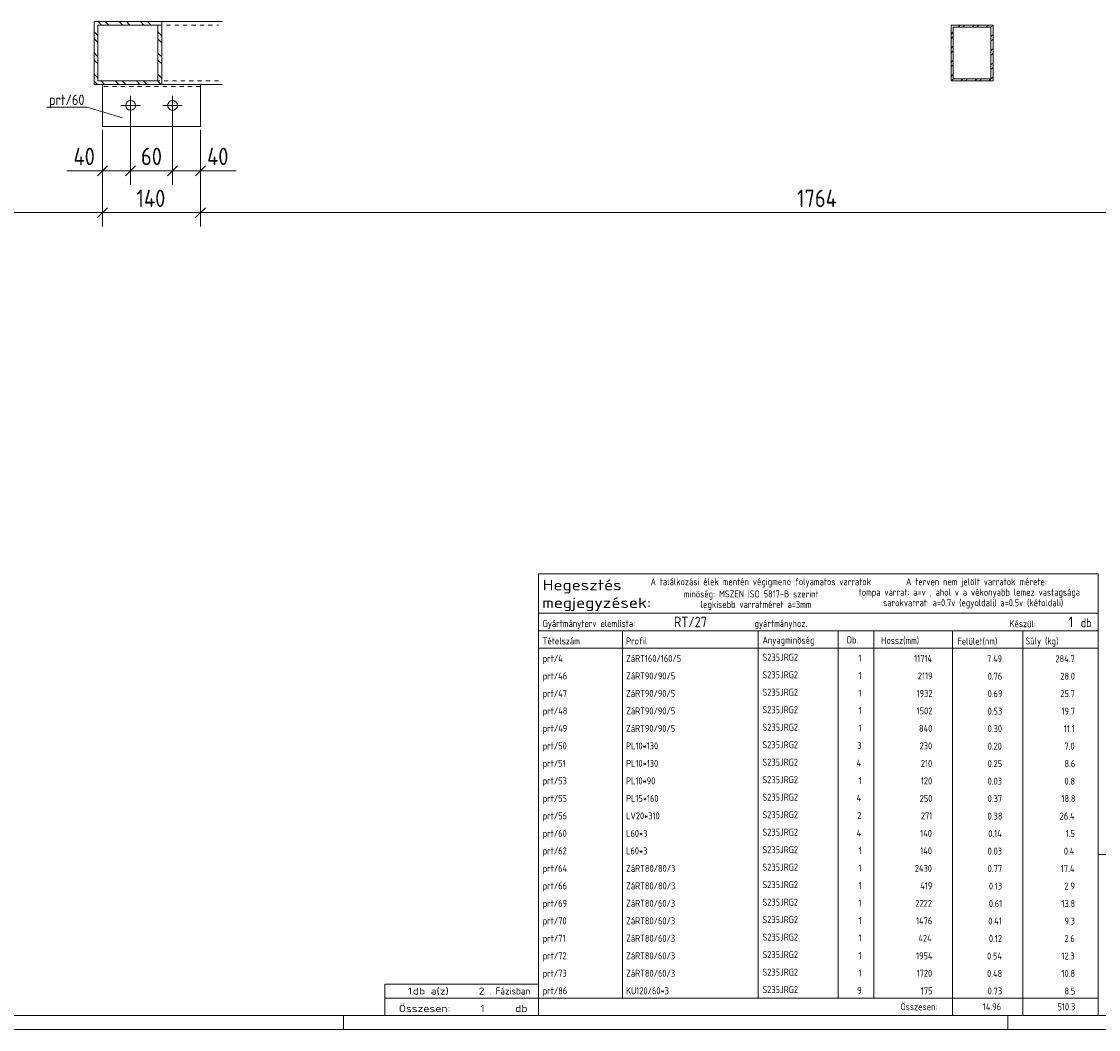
# Model space of a CAD drawing. Header units: millimetres. Extents: x 1 to 1188, y 1 to 840.
# Tile 4 of 6: x 716 to 1024, y 1 to 289. Entities that reach past the tile are written whole.
import ezdxf

# ---------------------------------------------------------------- set-up
doc = ezdxf.new("R2010")
doc.units = ezdxf.units.MM
doc.header["$LTSCALE"] = 0.6
doc.linetypes.add('XKITLINE00', pattern=[0])
doc.linetypes.add('XKITLINE02', pattern=[4, 2, -2])
for name, color, linetype, lineweight in [('Bolt', 7, 'Continuous', 0), ('DrawingSheet', 5, 'Continuous', 0), ('OtherObjectType', 1, 'Continuous', 0), ('Part', 2, 'Continuous', 0), ('PartMark', 3, 'Continuous', 0), ('Z-DIMENSIONS', 1, 'Continuous', 0)]:
    doc.layers.add(name, color=color, linetype=linetype, lineweight=lineweight)
doc.styles.add('ISOCPEUR', font='ISOCPEUR.TTF')

msp = doc.modelspace()

# ---------------------------------------------------------------- linework, layer by layer
at = {"layer": 'Bolt', "color": 3, "linetype": 'XKITLINE00', "lineweight": 0}
for p, q in [((747.16, 262.48), (747.16, 268.08)), ((759.16, 262.48), (759.16, 268.08)), ((749.96, 265.28), (744.36, 265.28)), ((761.96, 265.28), (756.36, 265.28))]:
    msp.add_line(p, q, dxfattribs=at)
for centre in [(747.16, 265.28), (759.16, 265.28)]:
    msp.add_circle(centre, 1.4, dxfattribs=at)
at = {"layer": 'DrawingSheet', "color": 3, "linetype": 'XKITLINE00', "lineweight": 0}
msp.add_line((5, 5), (1184, 5), dxfattribs=at)
at = {"layer": 'DrawingSheet', "color": 2, "linetype": 'XKITLINE00', "lineweight": 0}
for p, q in [((808, 1), (808, 5)), ((998, 1), (998, 5)), ((1, 1), (1188, 1))]:
    msp.add_line(p, q, dxfattribs=at)
at = {"layer": 'OtherObjectType', "color": 7, "linetype": 'XKITLINE00', "lineweight": 0}
for p, q in [((863.84, 120.06), (863.84, 131.31)), ((863.84, 131.31), (1023.84, 131.31)), ((1023.84, 131.31), (1023.84, 120.06)), ((863.84, 120.06), (1023.84, 120.06)), ((863.84, 120.06), (1023.84, 120.06)), ((863.84, 120.06), (863.84, 115.06)), ((1023.84, 120.06), (1023.84, 115.06)), ((863.84, 115.06), (1023.84, 115.06)), ((863.84, 115.06), (863.84, 110.06)), ((887.84, 115.06), (887.84, 110.06)), ((926.61, 110.06), (926.61, 115.06)), ((949.5, 115.06), (949.5, 110.06)), ((959.7, 115.06), (959.7, 110.18)), ((982.15, 115.06), (982.15, 110.06)), ((1002.33, 115.06), (1002.33, 110.06)), ((1023.84, 115.06), (1023.84, 110.06)), ((863.84, 110.06), (1023.84, 110.06)), ((863.84, 110.06), (863.84, 105.06)), ((887.84, 110.06), (887.84, 105.06)), ((926.61, 105.06), (926.61, 110.06)), ((949.5, 110.06), (949.5, 105.06)), ((959.67, 110.05), (959.67, 105.05)), ((982.18, 110.06), (982.18, 105.06)), ((1002.33, 110.06), (1002.33, 105.06)), ((1023.84, 110.06), (1023.84, 105.06)), ((863.84, 105.05), (863.84, 100.05)), ((887.84, 105.05), (887.84, 100.05)), ((926.61, 100.05), (926.61, 105.05)), ((949.5, 105.05), (949.5, 100.05)), ((959.67, 105.05), (959.67, 100.05)), ((982.18, 105.05), (982.18, 100.05)), ((1002.33, 105.05), (1002.33, 100.05)), ((1023.84, 105.05), (1023.84, 100.05)), ((863.84, 100.05), (863.84, 95.05)), ((887.84, 100.05), (887.84, 95.05)), ((926.61, 95.05), (926.61, 100.05)), ((949.5, 100.05), (949.5, 95.05)), ((959.67, 100.05), (959.67, 95.05)), ((982.18, 100.05), (982.18, 95.05)), ((1002.33, 100.05), (1002.33, 95.05)), ((1023.84, 100.05), (1023.84, 95.05)), ((863.84, 95.05), (863.84, 90.05)), ((887.84, 95.05), (887.84, 90.05)), ((926.61, 90.05), (926.61, 95.05)), ((949.5, 95.05), (949.5, 90.05)), ((959.67, 95.05), (959.67, 90.05)), ((982.18, 95.05), (982.18, 90.05)), ((1002.33, 95.05), (1002.33, 90.05)), ((1023.84, 95.05), (1023.84, 90.05)), ((863.84, 90.05), (863.84, 85.05)), ((887.84, 90.05), (887.84, 85.05)), ((926.61, 85.05), (926.61, 90.05)), ((949.5, 90.05), (949.5, 85.05)), ((959.67, 90.04), (959.67, 85.04)), ((982.18, 90.05), (982.18, 85.05)), ((1002.33, 90.05), (1002.33, 85.05)), ((1023.84, 90.05), (1023.84, 85.05)), ((863.84, 85.04), (863.84, 80.04)), ((887.84, 85.04), (887.84, 80.04)), ((926.61, 80.04), (926.61, 85.04)), ((949.5, 85.04), (949.5, 80.04)), ((959.67, 85.04), (959.67, 80.04)), ((982.18, 85.04), (982.18, 80.04)), ((1002.33, 85.04), (1002.33, 80.04)), ((1023.84, 85.04), (1023.84, 80.04)), ((863.84, 80.04), (863.84, 75.04)), ((887.84, 80.04), (887.84, 75.04)), ((926.61, 75.04), (926.61, 80.04)), ((949.5, 80.04), (949.5, 75.04)), ((959.67, 80.04), (959.67, 75.04)), ((982.18, 80.04), (982.18, 75.04)), ((1002.33, 80.04), (1002.33, 75.04)), ((1023.84, 80.04), (1023.84, 75.04)), ((863.84, 75.04), (863.84, 70.04)), ((887.84, 75.04), (887.84, 70.04)), ((926.61, 70.04), (926.61, 75.04)), ((949.5, 75.04), (949.5, 70.04)), ((959.67, 75.03), (959.67, 70.03)), ((982.18, 75.04), (982.18, 70.04)), ((1002.33, 75.04), (1002.33, 70.04)), ((1023.84, 75.04), (1023.84, 70.04)), ((863.84, 70.03), (863.84, 65.03)), ((887.84, 70.03), (887.84, 65.03)), ((926.61, 65.03), (926.61, 70.03)), ((949.5, 70.03), (949.5, 65.03)), ((959.67, 70.03), (959.67, 65.03)), ((982.18, 70.03), (982.18, 65.03)), ((1002.33, 70.03), (1002.33, 65.03)), ((1023.84, 70.03), (1023.84, 65.03)), ((863.84, 65.03), (863.84, 60.03)), ((887.84, 65.03), (887.84, 60.03)), ((926.61, 60.03), (926.61, 65.03)), ((949.5, 65.03), (949.5, 60.03)), ((959.67, 65.03), (959.67, 60.03)), ((982.18, 65.03), (982.18, 60.03)), ((1002.33, 65.03), (1002.33, 60.03)), ((1023.84, 65.03), (1023.84, 60.03)), ((863.84, 60.03), (863.84, 55.03)), ((887.84, 60.03), (887.84, 55.03)), ((926.61, 55.03), (926.61, 60.03)), ((949.5, 60.03), (949.5, 55.03)), ((959.67, 60.03), (959.67, 55.03)), ((982.18, 60.03), (982.18, 55.03)), ((1002.33, 60.03), (1002.33, 55.03)), ((1023.84, 60.03), (1023.84, 55.03)), ((863.84, 55.03), (863.84, 50.03)), ((887.84, 55.03), (887.84, 50.03)), ((926.61, 50.03), (926.61, 55.03)), ((949.5, 55.03), (949.5, 50.03)), ((959.67, 55.02), (959.67, 50.02)), ((982.18, 55.03), (982.18, 50.03)), ((1002.33, 55.03), (1002.33, 50.03)), ((1023.84, 55.03), (1023.84, 50.03)), ((863.84, 50.02), (863.84, 45.02)), ((887.84, 50.02), (887.84, 45.02)), ((926.61, 45.02), (926.61, 50.02)), ((949.5, 50.02), (949.5, 45.02)), ((959.67, 50.02), (959.67, 45.02)), ((982.18, 50.02), (982.18, 45.02)), ((1002.33, 50.02), (1002.33, 45.02)), ((1023.84, 51.05), (1023.84, 6.75)), ((1023.84, 51.05), (1184, 51.05)), ((1023.84, 50.02), (1023.84, 45.02)), ((863.84, 45.02), (863.84, 40.02)), ((887.84, 45.02), (887.84, 40.02)), ((926.61, 40.02), (926.61, 45.02)), ((949.5, 45.02), (949.5, 40.02)), ((959.67, 45.02), (959.67, 40.02)), ((982.18, 45.02), (982.18, 40.02)), ((1002.33, 45.02), (1002.33, 40.02)), ((1023.84, 45.02), (1023.84, 40.02)), ((863.84, 40.02), (863.84, 35.02)), ((887.84, 40.02), (887.84, 35.02)), ((926.61, 35.02), (926.61, 40.02)), ((949.5, 40.02), (949.5, 35.02)), ((959.67, 40.01), (959.67, 35.01)), ((982.18, 40.02), (982.18, 35.02)), ((1002.33, 40.02), (1002.33, 35.02)), ((1023.84, 40.02), (1023.84, 35.02)), ((863.84, 35.01), (863.84, 30.01)), ((887.84, 35.01), (887.84, 30.01)), ((926.61, 30.01), (926.61, 35.01)), ((949.5, 35.01), (949.5, 30.01)), ((959.67, 35.01), (959.67, 30.01)), ((982.18, 35.01), (982.18, 30.01)), ((1002.33, 35.01), (1002.33, 30.01)), ((1023.84, 35.01), (1023.84, 30.01)), ((863.84, 30.01), (863.84, 25.01)), ((887.84, 30.01), (887.84, 25.01)), ((926.61, 25.01), (926.61, 30.01)), ((949.5, 30.01), (949.5, 25.01)), ((959.67, 30.01), (959.67, 25.01)), ((982.18, 30.01), (982.18, 25.01)), ((1002.33, 30.01), (1002.33, 25.01)), ((1023.84, 30.01), (1023.84, 25.01)), ((863.84, 25.01), (863.84, 20.01)), ((887.84, 25.01), (887.84, 20.01)), ((926.61, 20.01), (926.61, 25.01)), ((949.5, 25.01), (949.5, 20.01)), ((959.67, 25.01), (959.67, 20.01)), ((982.18, 25.01), (982.18, 20.01)), ((1002.33, 25.01), (1002.33, 20.01)), ((1023.84, 25.01), (1023.84, 20.01)), ((863.84, 20.01), (863.84, 15.01)), ((887.84, 20.01), (887.84, 15.01)), ((926.61, 15.01), (926.61, 20.01)), ((949.5, 20.01), (949.5, 15.01)), ((959.67, 20), (959.67, 15)), ((982.18, 20.01), (982.18, 15.01)), ((1002.33, 20.01), (1002.33, 15.01)), ((1023.84, 20.01), (1023.84, 15.01)), ((819.84, 10), (819.84, 14)), ((819.84, 14), (863.84, 14)), ((863.84, 15), (863.84, 10)), ((863.84, 10), (863.84, 14)), ((887.84, 15), (887.84, 10)), ((926.61, 10), (926.61, 15)), ((949.5, 15), (949.5, 10)), ((959.67, 15), (959.67, 10)), ((982.18, 15), (982.18, 10)), ((1002.33, 15), (1002.33, 10)), ((1023.84, 15), (1023.84, 10)), ((819.84, 10), (863.84, 10)), ((819.85, 5.02), (819.84, 9.99)), ((819.84, 9.98), (863.74, 9.98)), ((863.84, 10), (1023.84, 10)), ((863.84, 10), (863.84, 5)), ((982.19, 10), (982.19, 5)), ((1002.31, 10), (1002.31, 5)), ((1023.84, 10), (1023.84, 5)), ((819.89, 5.03), (863.79, 5.03)), ((863.84, 5), (1023.84, 5))]:
    msp.add_line(p, q, dxfattribs=at)
at = {"layer": 'Part', "color": 2, "linetype": 'XKITLINE00', "lineweight": 0}
for p, q in [((736.77, 271.28), (736.77, 289.28)), ((736.77, 289.28), (773.39, 289.28)), ((737.84, 272.28), (737.84, 288.28)), ((737.84, 288.28), (754.99, 288.28)), ((754.99, 272.28), (754.99, 288.28)), ((756.07, 271.28), (756.07, 289.28)), ((981.78, 272.28), (981.78, 288.28)), ((981.78, 288.28), (993.78, 288.28)), ((993.18, 287.68), (982.38, 287.68)), ((982.38, 287.68), (982.38, 272.88)), ((993.18, 272.88), (993.18, 287.68)), ((993.78, 288.28), (993.78, 272.28)), ((762.81, 271.28), (736.77, 271.28)), ((754.99, 272.28), (737.84, 272.28)), ((739.16, 259.29), (739.16, 271.29)), ((767.16, 271.29), (762.81, 271.29)), ((767.16, 259.29), (767.16, 271.29)), ((773.39, 271.28), (767.16, 271.28)), ((993.78, 272.28), (981.78, 272.28)), ((982.38, 272.88), (993.18, 272.88)), ((767.16, 259.29), (739.16, 259.29))]:
    msp.add_line(p, q, dxfattribs=at)
at = {"layer": 'Part', "color": 11, "linetype": 'XKITLINE00', "lineweight": 0}
for p, q in [((738.88, 288.28), (737.88, 289.28)), ((740.9, 288.28), (739.9, 289.28)), ((744.94, 288.28), (743.94, 289.28)), ((746.96, 288.28), (745.96, 289.28)), ((751, 288.28), (750, 289.28)), ((753.02, 288.28), (752.02, 289.28)), ((984.35, 288.28), (983.75, 287.68)), ((985.7, 288.28), (985.1, 287.68)), ((988.39, 288.28), (987.79, 287.68)), ((989.74, 288.28), (989.14, 287.68)), ((992.44, 288.28), (991.84, 287.68)), ((992.44, 288.28), (992.44, 288.28)), ((993.78, 288.28), (993.18, 287.68)), ((993.78, 288.28), (993.78, 288.28)), ((737.84, 285.28), (736.77, 286.36)), ((737.84, 283.26), (736.77, 284.34)), ((756.07, 285.24), (754.99, 286.32)), ((756.07, 283.22), (754.99, 284.29)), ((982.38, 286.31), (981.78, 285.71)), ((982.38, 284.97), (981.78, 284.37)), ((993.78, 285.59), (993.18, 284.99)), ((993.78, 284.24), (993.18, 283.64)), ((737.84, 279.22), (736.77, 280.3)), ((756.07, 279.18), (754.99, 280.25)), ((982.38, 282.27), (981.78, 281.67)), ((982.38, 280.93), (981.78, 280.33)), ((993.78, 281.55), (993.18, 280.95)), ((737.84, 277.2), (736.77, 278.27)), ((756.07, 277.16), (754.99, 278.23)), ((982.38, 278.23), (981.78, 277.63)), ((993.78, 280.2), (993.18, 279.6)), ((993.78, 277.51), (993.18, 276.91)), ((737.84, 273.16), (736.77, 274.23)), ((756.07, 273.12), (754.99, 274.19)), ((982.38, 276.88), (981.78, 276.28)), ((982.38, 274.19), (981.78, 273.59)), ((993.78, 276.16), (993.18, 275.56)), ((737.7, 271.28), (736.77, 272.21)), ((739.72, 271.28), (738.72, 272.28)), ((743.76, 271.28), (742.76, 272.28)), ((745.78, 271.28), (744.78, 272.28)), ((749.82, 271.28), (748.82, 272.28)), ((751.84, 271.28), (750.84, 272.28)), ((755.88, 271.28), (754.88, 272.28)), ((982.42, 272.88), (981.82, 272.28)), ((985.12, 272.88), (984.52, 272.28)), ((986.46, 272.88), (985.86, 272.28)), ((989.16, 272.88), (988.56, 272.28)), ((990.51, 272.88), (989.91, 272.28)), ((993.78, 273.47), (992.6, 272.28))]:
    msp.add_line(p, q, dxfattribs=at)
at = {"layer": 'Part', "color": 7, "linetype": 'XKITLINE02', "lineweight": 0}
for p, q in [((754.99, 288.28), (772.32, 288.28)), ((739.16, 271.29), (762.81, 271.29)), ((772.32, 272.28), (754.99, 272.28)), ((767.16, 271.28), (762.81, 271.28)), ((767.16, 270.69), (739.16, 270.69))]:
    msp.add_line(p, q, dxfattribs=at)
at = {"layer": 'PartMark', "color": 7, "linetype": 'XKITLINE00', "lineweight": 0}
for p in [(723.24, 264.79), (744.82, 261.74)]:
    msp.add_line(p, (734.75, 264.79), dxfattribs=at)
at = {"layer": 'Z-DIMENSIONS', "color": 7, "linetype": 'XKITLINE00', "lineweight": 0}
for p, q in [((747.16, 264.28), (747.16, 242.6)), ((747.16, 264.28), (747.16, 242.6)), ((759.16, 264.28), (759.16, 242.6)), ((759.16, 264.28), (759.16, 242.6)), ((739.16, 258.29), (739.16, 242.6)), ((739.16, 258.29), (739.16, 230.62)), ((739.16, 258.29), (739.16, 230.62)), ((767.16, 258.29), (767.16, 242.6)), ((767.16, 258.29), (767.16, 230.62)), ((767.16, 258.29), (767.16, 230.62)), ((739.16, 246.6), (728.97, 246.6)), ((739.16, 246.6), (728.97, 246.6)), ((740.58, 248.02), (737.75, 245.19)), ((739.16, 246.6), (747.16, 246.6)), ((748.58, 248.02), (745.75, 245.19)), ((748.58, 248.02), (745.75, 245.19)), ((747.16, 246.6), (759.16, 246.6)), ((760.58, 248.02), (757.75, 245.19)), ((760.58, 248.02), (757.75, 245.19)), ((759.16, 246.6), (767.16, 246.6)), ((768.58, 248.02), (765.75, 245.19)), ((767.16, 246.6), (777.36, 246.6)), ((767.16, 246.6), (777.36, 246.6)), ((627.02, 234.62), (739.16, 234.62)), ((740.58, 236.04), (737.75, 233.21)), ((740.58, 236.04), (737.75, 233.21)), ((739.16, 234.62), (767.16, 234.62)), ((768.58, 236.04), (765.75, 233.21)), ((768.58, 236.04), (765.75, 233.21)), ((767.16, 234.62), (1119.88, 234.62))]:
    msp.add_line(p, q, dxfattribs=at)
at = {"layer": 'Z-DIMENSIONS', "color": 3}
for p in [(739.16, 246.6), (747.16, 246.6), (747.16, 246.6), (759.16, 246.6), (759.16, 246.6), (767.16, 246.6), (739.16, 234.62), (739.16, 234.62), (767.16, 234.62), (767.16, 234.62)]:
    msp.add_point(p, dxfattribs=at)

# ---------------------------------------------------------------- texts
at = {"layer": 'OtherObjectType', "color": 7, "style": 'ISOCPEUR'}
for s, height, width, p in [('Hegesztés', 3, 1.19, (864.99, 126.62)), ('A találkozási élek mentén végigmenö folyamatos varratok', 2, 0.85, (895.84, 128.06)), ('A terven nem jelölt varratok mérete:', 2, 0.85, (968.86, 128.06)), ('minöség: MSZEN ISO 5817-B szerint', 2, 0.85, (905.34, 124.56)), ('tompa varrat: a=v , ahol v a vékonyabb lemez vastagsága', 2, 0.85, (955.34, 125.06)), ('megjegyzések:', 3, 1.19, (864.84, 121.56)), ('legkisebb varratméret a=3mm', 2, 0.85, (910.16, 121.56)), ('sarokvarrat: a=0.7v (egyoldali) a=0.5v (kétoldali)', 2, 0.85, (962.34, 122.06)), ('Gyártmányterv elemlista:                               gyártmányhoz.', 2, 0.85, (864.99, 116.12)), ('Készül:', 2, 0.85, (998.47, 116.06)), ('db', 2.5, 0.85, (1018.84, 116.06)), ('Tételszám', 2, 0.85, (864.99, 111.12)), ('Profil', 2, 0.85, (888.84, 111.12)), ('Anyagminõség', 2, 0.85, (927.83, 111.34)), ('Db.', 2, 0.85, (951.96, 111.4)), ('Hossz(mm)', 2, 0.85, (961.78, 111.26)), ('Felület(nm)', 2, 0.85, (983.56, 111.06)), ('Súly (kg)', 2, 0.85, (1003.05, 111.12)), ('1', 2, 1.211571, (826.48, 11)), ('db a(z)', 2, 1.211571, (827.84, 11)), ('2', 2, 1.211571, (846.7, 11)), ('. Fázisban', 2, 0.935, (849.84, 11)), ('Összesen:            db', 2, 1.211571, (823.84, 6)), ('1', 2, 1.211571, (847.19, 6)), ('Összesen:', 2, 0.85, (967.33, 6.5))]:
    msp.add_text(s, height=height, dxfattribs=dict(at, width=width)).set_placement(p)
at = {"layer": 'OtherObjectType', "color": 5, "style": 'ISOCPEUR', "width": 0.85}
for s, height, p in [('RT/27', 3, (902.52, 116.06)), ('1', 3, (1015.41, 116.06)), ('prt/4', 2, (864.99, 106.12)), ('ZáRT160/160/5', 2, (888.84, 106.12)), ('S235JRG2', 2, (927.83, 106.46)), ('1', 2, (955.28, 106.22)), ('11714', 2, (971.23, 106.12)), ('7.49', 2, (992.06, 106.05)), ('284.7', 2, (1011.61, 106.05)), ('prt/46', 2, (864.99, 101.11)), ('ZáRT90/90/5', 2, (888.84, 101.11)), ('S235JRG2', 2, (927.83, 101.45)), ('1', 2, (955.28, 101.22)), ('2119', 2, (972.27, 101.11)), ('0.76', 2, (992.23, 101.05)), ('28.0', 2, (1012.99, 101.05)), ('prt/47', 2, (864.99, 96.11)), ('ZáRT90/90/5', 2, (888.84, 96.11)), ('S235JRG2', 2, (927.83, 96.45)), ('1', 2, (955.28, 96.22)), ('1932', 2, (971.92, 96.11)), ('0.69', 2, (992.23, 96.05)), ('25.7', 2, (1012.99, 96.05)), ('prt/48', 2, (864.99, 91.11)), ('ZáRT90/90/5', 2, (888.84, 91.11)), ('S235JRG2', 2, (927.83, 91.45)), ('1', 2, (955.28, 91.22)), ('1502', 2, (971.92, 91.11)), ('0.53', 2, (992.23, 91.05)), ('19.7', 2, (1013.33, 91.05)), ('prt/49', 2, (864.99, 86.11)), ('ZáRT90/90/5', 2, (888.84, 86.11)), ('S235JRG2', 2, (927.83, 86.44)), ('1', 2, (955.28, 86.21)), ('840', 2, (972.61, 86.11)), ('0.30', 2, (992.23, 86.04)), ('11.1', 2, (1014.02, 86.04)), ('prt/50', 2, (864.99, 81.1)), ('PL10*130', 2, (888.84, 81.1)), ('S235JRG2', 2, (927.83, 81.44)), ('3', 2, (954.94, 81.21)), ('230', 2, (972.78, 81.1)), ('0.20', 2, (992.23, 81.04)), ('7.0', 2, (1014.19, 81.04)), ('prt/51', 2, (864.99, 76.1)), ('PL10*130', 2, (888.84, 76.1)), ('S235JRG2', 2, (927.83, 76.44)), ('4', 2, (954.76, 76.21)), ('210', 2, (973.13, 76.1)), ('0.25', 2, (992.23, 76.04)), ('8.6', 2, (1014.19, 76.04)), ('prt/53', 2, (864.99, 71.1)), ('PL10*90', 2, (888.84, 71.1)), ('S235JRG2', 2, (927.83, 71.44)), ('1', 2, (955.28, 71.2)), ('120', 2, (973.13, 71.1)), ('0.03', 2, (992.23, 71.03)), ('0.8', 2, (1014.19, 71.03)), ('prt/55', 2, (864.99, 66.09)), ('PL15*160', 2, (888.84, 66.09)), ('S235JRG2', 2, (927.83, 66.43)), ('4', 2, (954.76, 66.2)), ('250', 2, (972.78, 66.09)), ('0.37', 2, (992.23, 66.03)), ('18.8', 2, (1013.33, 66.03)), ('prt/56', 2, (864.99, 61.09)), ('LV20*310', 2, (888.84, 61.09)), ('S235JRG2', 2, (927.83, 61.43)), ('2', 2, (954.94, 61.2)), ('271', 2, (973.13, 61.09)), ('0.38', 2, (992.23, 61.03)), ('26.4', 2, (1012.82, 61.03)), ('prt/60', 2, (864.99, 56.09)), ('L60*3', 2, (888.84, 56.09)), ('S235JRG2', 2, (927.83, 56.43)), ('4', 2, (954.76, 56.2)), ('140', 2, (972.95, 56.09)), ('0.14', 2, (992.4, 56.03)), ('1.5', 2, (1014.54, 56.03)), ('prt/62', 2, (864.99, 51.09)), ('L60*3', 2, (888.84, 51.09)), ('S235JRG2', 2, (927.83, 51.42)), ('1', 2, (955.28, 51.19)), ('140', 2, (972.95, 51.09)), ('0.03', 2, (992.23, 51.02)), ('0.4', 2, (1014.02, 51.02)), ('prt/64', 2, (864.99, 46.08)), ('ZáRT80/80/3', 2, (888.84, 46.08)), ('S235JRG2', 2, (927.83, 46.42)), ('1', 2, (955.28, 46.19)), ('2430', 2, (971.41, 46.08)), ('0.77', 2, (992.23, 46.02)), ('17.4', 2, (1013.16, 46.02)), ('prt/66', 2, (864.99, 41.08)), ('ZáRT80/80/3', 2, (888.84, 41.08)), ('S235JRG2', 2, (927.83, 41.42)), ('1', 2, (955.28, 41.19)), ('419', 2, (972.95, 41.08)), ('0.13', 2, (992.58, 41.02)), ('2.9', 2, (1014.19, 41.02)), ('prt/69', 2, (864.99, 36.08)), ('ZáRT80/60/3', 2, (888.84, 36.08)), ('S235JRG2', 2, (927.83, 36.42)), ('1', 2, (955.28, 36.18)), ('2222', 2, (971.58, 36.08)), ('0.61', 2, (992.58, 36.01)), ('13.8', 2, (1013.33, 36.01)), ('prt/70', 2, (864.99, 31.07)), ('ZáRT80/60/3', 2, (888.84, 31.07)), ('S235JRG2', 2, (927.83, 31.41)), ('1', 2, (955.28, 31.18)), ('1476', 2, (971.75, 31.07)), ('0.41', 2, (992.4, 31.01)), ('9.3', 2, (1014.19, 31.01)), ('prt/71', 2, (864.99, 26.07)), ('ZáRT80/60/3', 2, (888.84, 26.07)), ('S235JRG2', 2, (927.83, 26.41)), ('1', 2, (955.28, 26.18)), ('424', 2, (972.44, 26.07)), ('0.12', 2, (992.58, 26.01)), ('2.6', 2, (1014.19, 26.01)), ('prt/72', 2, (864.99, 21.07)), ('ZáRT80/60/3', 2, (888.84, 21.07)), ('S235JRG2', 2, (927.83, 21.41)), ('1', 2, (955.28, 21.18)), ('1954', 2, (971.75, 21.07)), ('0.54', 2, (992.06, 21.01)), ('12.3', 2, (1013.33, 21.01)), ('prt/73', 2, (864.99, 16.07)), ('ZáRT80/60/3', 2, (888.84, 16.07)), ('S235JRG2', 2, (927.83, 16.4)), ('1', 2, (955.28, 16.17)), ('1720', 2, (971.92, 16.07)), ('0.48', 2, (992.06, 16)), ('10.8', 2, (1013.33, 16)), ('prt/86', 2, (864.99, 11.06)), ('KU120/60*3', 2, (888.84, 11.06)), ('S235JRG2', 2, (927.83, 11.4)), ('9', 2, (954.94, 11.17)), ('175', 2, (973.13, 11.06)), ('0.73', 2, (992.23, 11)), ('8.5', 2, (1014.19, 11)), ('14.96', 2, (990.86, 6.5)), ('510.3', 2, (1012.2, 6.5))]:
    msp.add_text(s, height=height, dxfattribs=at).set_placement(p)
at = {"layer": 'PartMark', "color": 3, "style": 'ISOCPEUR', "width": 0.85}
msp.add_text('prt/60', height=3, dxfattribs=at).set_placement((723.84, 265.39))
at = {"layer": 'Z-DIMENSIONS', "color": 3, "style": 'ISOCPEUR', "width": 0.85}
for s, p in [('40', (730.84, 248.2)), ('60', (750.15, 248.2)), ('40', (769.04, 248.2)), ('140', (748.86, 236.22)), ('1764', (937.72, 236.22))]:
    msp.add_text(s, height=5, dxfattribs=at).set_placement(p)

doc.saveas('drawing.dxf')
